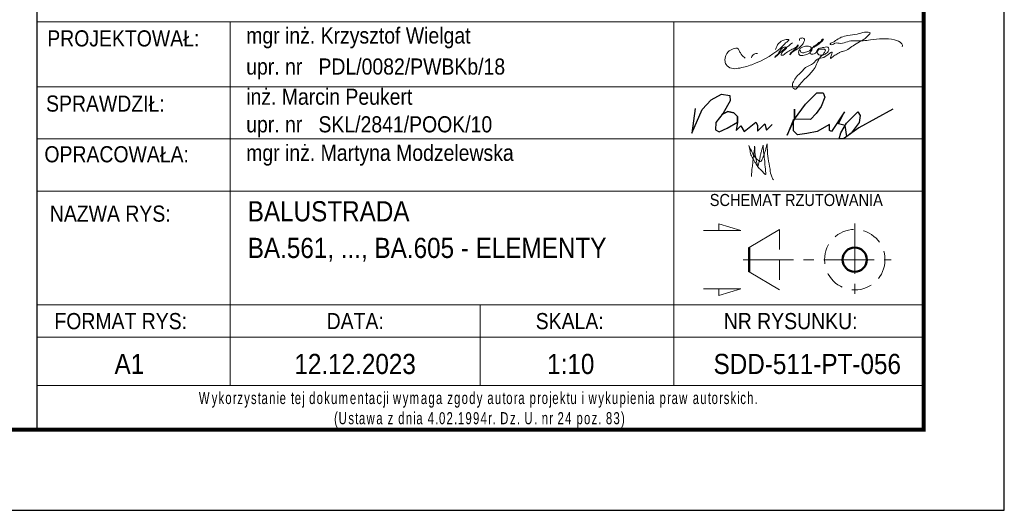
# Model space of a CAD drawing. Header units: millimetres. Extents: x -848 to 5, y 10127 to 10797.
# Tile 29 of 39: x -124 to -1, y 10127 to 10188. Entities that reach past the tile are written whole.
import ezdxf
from ezdxf.enums import TextEntityAlignment as Align

# ---------------------------------------------------------------- set-up
doc = ezdxf.new("R2010")
doc.units = ezdxf.units.MM
doc.header["$LTSCALE"] = 10
doc.linetypes.add('HIDDEN', pattern=[0.375, 0.25, -0.125])
doc.linetypes.add('MITTE', pattern=[2, 1.25, -0.25, 0.25, -0.25])
doc.layers.add('_FORMATKA', color=8, linetype='Continuous', plot=False)
for name, color, linetype, lineweight in [('_RAMKA', 7, 'Continuous', 35), ('_Tabelka', 7, 'Continuous', 25), ('PS_DIM', 4, 'Continuous', 13), ('PS_Hidden', 2, 'HIDDEN', 9), ('PS_MIDLINE', 5, 'MITTE', 13), ('PS_Pos', 1, 'Continuous', 15), ('PS_SOLID', 7, 'Continuous', 30), ('PS_TEXT', 3, 'Continuous', 18)]:
    doc.layers.add(name, color=color, linetype=linetype, lineweight=lineweight)
doc.styles.add('gil', font='txt', dxfattribs={"width": 0.9})

# ---------------------------------------------------------------- blocks, each defined once
blk = doc.blocks.new('A$C077725B1')
at = {"layer": 'PS_SOLID', "color": 5, "lineweight": 25}
for points in [[(0.45, 3.96), (0, 0.74), (1.35, 3.86), (2.53, 5.09), (3.87, 5.86), (4.96, 5.66), (5.03, 4.97), (4.09, 3.39), (3.17, 2.17), (3.12, 1.2), (3.6, 0.93), (4.61, 1.41), (5.99, 2.21), (5.97, 2.95), (5.49, 3.43), (4.71, 3.58), (3.95, 3.2), (4.71, 3.58), (5.49, 3.43), (5.97, 2.95), (5.99, 2.21), (5.79, 1.09), (6.4, 1.71), (6.83, 0.96), (8.36, 2.21), (8.58, 1.82), (8.58, 1.03), (9.53, 1.97), (9.77, 1.14), (10.51, 1.89)], [(26.25, 3.91), (21.8, 1.47), (19.81, 0), (19.26, 0), (19.47, 0.79), (20.21, 2.08), (21.68, 3.55), (21.99, 3.05), (21.86, 2.14), (20.81, 0.74), (20.25, 0.33), (20.03, 1.78), (19.17, 1.98), (19.96, 3.54), (18.27, 0.97), (18, 1.12), (18, 1.91), (16.37, 0.97), (15.05, 0.72), (13.81, 0.54), (13.29, 1.06), (13.29, 2.56), (12.47, 0.52), (13.42, 2.59), (13.42, 3.89), (13.42, 2.59), (14.85, 4.56), (16.34, 6.04), (17.15, 6.01), (17.36, 5.44), (16.89, 4.25), (16.25, 3.31), (15.51, 2.56), (13.42, 2.59)]]:
    blk.add_lwpolyline(points, dxfattribs=at)
blk = doc.blocks.new('tabela_rys')
at = {"layer": '_Tabelka', "color": 251, "lineweight": 15}
for p, q in [((21.62, 58.32), (131.62, 58.32)), ((21.62, 58.32), (131.62, 58.32)), ((45.62, 58.32), (45.62, 37.33)), ((100.62, 58.32), (100.62, 37.33)), ((21.62, 50.24), (131.62, 50.24)), ((21.62, 43.79), (131.62, 43.79)), ((21.62, 37.33), (131.62, 37.33)), ((21.62, 37.33), (131.62, 37.33)), ((21.62, 37.33), (131.62, 37.33)), ((21.62, 37.33), (131.62, 37.33)), ((21.62, 37.33), (131.62, 37.33)), ((21.62, 37.33), (131.62, 37.33)), ((21.62, 37.33), (131.62, 37.33)), ((21.62, 37.33), (131.62, 37.33)), ((45.62, 37.33), (45.62, 23.22)), ((100.62, 37.33), (100.62, 13.22)), ((21.62, 23.22), (131.62, 23.22)), ((131.62, 23.22), (21.62, 23.22)), ((45.62, 23.22), (45.62, 13.22)), ((76.62, 23.22), (76.62, 13.22)), ((21.62, 19.22), (131.62, 19.22)), ((21.62, 13.22), (131.62, 13.22))]:
    blk.add_line(p, q, dxfattribs=at)
at = {"layer": '_Tabelka', "color": 251, "lineweight": 30}
blk.add_lwpolyline([(131.62, 123.55), (21.62, 123.55), (21.62, 7.77), (131.62, 7.77)], close=True, dxfattribs=at)
at = {"layer": 'PS_DIM', "color": 5, "true_color": 0x1d16e9}
for points in [[(115.36, 55.7), (113.22, 53.93), (113.18, 53.9), (113.18, 53.98), (113.33, 54.13), (113.56, 54.36), (114.45, 55.17), (114.55, 55.14), (113.99, 54.42), (113.95, 54.18), (114.03, 54.16), (114.58, 54.48), (115.19, 54.83), (115.46, 54.98), (115.73, 55.14), (115.95, 55.36), (116.04, 55.45), (116.06, 55.39), (116.02, 55.28), (115.29, 54.61), (115.06, 54.38), (115.02, 54.23), (115.14, 54.35), (115.64, 54.75), (116.77, 55.82), (116.82, 56), (116.82, 56.17), (116.69, 56.3), (116.5, 56.3), (116.26, 56.24), (116.23, 56.11), (116.23, 56)], [(116.27, 54.78), (116.4, 54.56), (116.58, 54.45), (116.96, 54.56), (117.27, 54.64), (117.58, 54.82), (117.66, 55.11), (117.19, 55.3), (116.43, 55.09), (116.18, 54.85), (116.11, 54.56), (116.28, 54.15), (116.65, 54.15), (117.64, 54.62), (118.01, 55.28), (118.3, 55.44), (118.6, 55.74), (118.91, 55.92), (119.04, 56.14), (119.09, 56.16), (118.24, 55.3), (117.84, 55.07), (117.57, 54.61), (117.57, 54.35), (118.03, 54.35), (118.3, 54.51), (118.35, 54.72), (118.63, 54.99), (119.09, 55.11), (119.38, 55.19), (119.72, 55.19), (119.86, 54.94), (119.56, 54.42), (119.25, 54.24), (118.63, 54.24), (118.45, 54.43), (118.39, 54.64), (119.46, 54.8), (119.3, 54.52), (119.18, 54.31), (118.99, 54.13), (118.15, 52.67), (115.93, 50.15), (115.75, 49.97), (115.52, 50.04), (115.33, 50.36), (115.46, 50.86), (115.83, 51.49), (116.51, 52.17), (116.97, 52.63), (117.94, 53.19), (118.45, 53.7), (119.24, 53.91), (120.28, 54.51), (120.08, 53.78), (120.47, 54.09), (120.72, 54.24), (120.96, 54.38), (121.28, 54.56), (121.66, 54.66), (123.03, 55.46), (124.83, 56.69), (124.99, 56.96), (124.75, 57.03), (124.29, 57.03), (123.37, 56.78), (122.22, 56.61), (121.4, 56.39), (120.69, 55.98), (120.26, 55.73), (120.02, 55.6), (120.05, 55.5), (120.57, 55.64), (121.34, 55.64), (122.15, 55.85), (123.03, 55.97), (124.11, 55.97), (125.01, 56.08), (128, 56.08), (128.89, 55.57), (128.97, 55.25), (128.95, 55.23)], [(109.48, 53.8), (108.99, 54.29), (108.79, 54.65), (108.6, 54.97), (107.99, 54.97), (107.36, 54.6), (106.97, 53.57), (107.12, 53.03), (107.77, 52.55), (108.62, 52.55), (110.32, 53), (114.18, 55.37), (114.63, 55.81), (114.9, 56.08), (114.41, 56.08), (113.23, 54.9)], [(111.02, 54.38), (110.58, 54.31), (110.37, 54.14), (110.28, 53.86)], [(109.92, 42.99), (110.36, 42.1), (110.66, 41.59), (111.09, 41.15), (111.38, 40.99), (111.66, 41.47), (111.96, 42.25), (112.08, 42.76), (112.2, 43.19)], [(111.71, 43.01), (111.79, 41.97), (111.9, 41.03), (111.99, 40.03), (111.99, 39.38), (111.65, 39.72), (111.22, 40.15), (110.84, 40.68), (110.65, 41.02), (110.26, 41.69), (110.08, 42.33), (109.92, 42.99)], [(110.26, 39.14), (110.35, 40.27), (110.43, 40.94), (110.49, 41.47), (110.59, 42.26), (110.65, 42.75), (110.65, 42.9)], [(110.65, 42.9), (110.68, 42.38), (110.68, 42.14), (110.7, 41.97), (110.71, 41.9), (110.76, 41.68), (110.81, 41.47), (110.84, 41.29), (110.91, 40.88), (111.01, 40.53), (111.04, 40.47), (111.14, 40.66), (111.22, 40.95), (111.29, 41.28), (111.38, 41.81), (111.5, 42.26), (111.6, 42.66), (111.71, 43.03)], [(112.2, 43.19), (112.23, 42.5), (112.33, 41.38), (112.56, 40.06), (112.77, 39.1), (112.98, 38.73)]]:
    blk.add_spline(points, degree=3, dxfattribs=at)
at = {"layer": 'PS_Hidden'}
blk.add_line((113.73, 32.58), (113.73, 25.08), dxfattribs=at)
blk.add_circle((123.07, 28.83), 3.75, dxfattribs=at)
at = {"layer": 'PS_MIDLINE', "ltscale": 0.5}
for p, q in [((123.07, 33.33), (123.07, 24.33)), ((109.23, 28.83), (127.57, 28.83))]:
    blk.add_line(p, q, dxfattribs=at)
at = {"layer": 'PS_Pos'}
for p, q in [((109.98, 30.33), (113.73, 32.58)), ((113.73, 25.08), (109.98, 27.33))]:
    blk.add_line(p, q, dxfattribs=at)
at = {"layer": 'PS_Pos', "lineweight": 50}
blk.add_line((109.98, 27.33), (109.98, 30.33), dxfattribs=at)
at = {"layer": 'PS_SOLID', "lineweight": 50}
blk.add_line((109.98, 30.33), (109.98, 27.33), dxfattribs=at)
blk.add_circle((123.07, 28.83), 1.5, dxfattribs=at)
blk.add_circle((123.07, 28.83), 1.5, dxfattribs=at)
at = {"layer": 'PS_TEXT', "color": 7}
for p, q in [((108.95, 32.44), (106.22, 33.26)), ((106.22, 33.26), (106.22, 32.44)), ((108.95, 32.44), (104.3, 32.44)), ((108.95, 25.21), (104.3, 25.21)), ((108.95, 25.21), (106.22, 24.39)), ((106.22, 24.39), (106.22, 25.21))]:
    blk.add_line(p, q, dxfattribs=at)
at = {"layer": 'PS_Pos', "color": 7, "xscale": 0.9500000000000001, "yscale": 0.9500000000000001, "zscale": 0.9500000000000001}
blk.add_blockref('A$C077725B1', (102.85, 43.79), dxfattribs=at)
at = {"layer": '_Tabelka', "color": 12, "style": 'gil', "width": 0.9}
for s, p in [('PROJEKTOWAŁ: ', (32.69, 56.26)), ('SPRAWDZIŁ: ', (30.47, 48.18)), ('OPRACOWAŁA: ', (31.87, 41.9)), ('NAZWA RYS:', (30.74, 34.54))]:
    blk.add_text(s, height=2, dxfattribs=at).set_placement(p, align=Align.MIDDLE)
at = {"layer": '_Tabelka', "color": 7, "style": 'gil', "width": 0.9}
for s, p in [('mgr inż. Krzysztof Wielgat', (47.6, 56.62)), ('upr. nr   PDL/0082/PWBKb/18 ', (47.6, 52.77)), ('inż. Marcin Peukert', (47.6, 49.03)), ('upr. nr   SKL/2841/POOK/10 ', (47.6, 45.61)), ('mgr inż. Martyna Modzelewska', (47.6, 42.08))]:
    blk.add_text(s, height=2, dxfattribs=at).set_placement(p, align=Align.MIDDLE_LEFT)
at = {"layer": '_Tabelka', "color": 251, "style": 'gil', "width": 0.9}
for s, p in [('FORMAT RYS:', (32.04, 21.22)), ('DATA:', (61.12, 21.22)), ('SKALA:', (87.72, 21.22)), ('NR RYSUNKU:', (115.12, 21.22))]:
    blk.add_text(s, height=2, dxfattribs=at).set_placement(p, align=Align.MIDDLE)
at = {"layer": '_Tabelka', "color": 7, "lineweight": 13, "insert": (22.63, 10.21), "char_height": 1.5, "attachment_point": 4, "style": 'gil'}
blk.add_mtext_dynamic_manual_height_columns('\\pi19.101;{\\W0.7;\\T1.2;Wykorzystanie tej dokumentacji wymaga zgody autora projektu i wykupienia praw autorskich.\\P\\pi35.865;(Ustawa z dnia 4.02.1994r. Dz. U. nr 24 poz. 83)}', width=107.5936, gutter_width=12.5, heights=[0], dxfattribs=at)
at = {"layer": '_Tabelka', "color": 7, "style": 'gil', "width": 0.9}
for p in [(47.79, 34.83), (47.79, 30.29), (47.79, 26.06)]:
    blk.add_attdef('NAZWA_RYS:', text='', height=2.5, dxfattribs=at).set_placement(p, align=Align.MIDDLE_LEFT)
blk.add_attdef('FORMAT', text='', height=2.5, dxfattribs=at).set_placement((33.12, 15.91), align=Align.MIDDLE)
at = {"layer": '_Tabelka', "color": 7, "style": 'gil', "width": 0.9, "flags": 8}
for tag, p in [('DATA', (61.11, 15.91)), ('SKALA', (87.85, 15.91)), ('NR_RYSUNKU', (117.18, 15.91))]:
    blk.add_attdef(tag, text='', height=2.5, dxfattribs=at).set_placement(p, align=Align.MIDDLE)
at = {"layer": 'PS_TEXT', "color": 7, "insert": (100.88, 36.98), "char_height": 1.5, "width": 31.0028, "attachment_point": 1, "style": 'gil'}
blk.add_mtext('\\pi4.2099;SCHEMAT RZUTOWANIA', dxfattribs=at)
blk = doc.blocks.new('*U615')
at = {"layer": '_FORMATKA', "lineweight": -3}
blk.add_lwpolyline([(-841, 0), (0, 0), (0, 594), (-841, 594)], close=True, dxfattribs=at)
at = {"layer": '_RAMKA', "lineweight": -3, "const_width": 0.5}
blk.add_lwpolyline([(-811, 10), (-10, 10), (-10, 584), (-811, 584)], close=True, dxfattribs=at)

msp = doc.modelspace()

# ---------------------------------------------------------------- block references
at = {"layer": 'PS_DIM'}
msp.add_blockref('*U615', (-1.43, 10127.47), dxfattribs=at)
at = {"layer": 'PS_DIM', "color": 7}
ref = msp.add_blockref('tabela_rys', (-143.05, 10129.7), dxfattribs=at)
ref.add_attrib('FORMAT', 'A1', dxfattribs={"layer": '_Tabelka', "color": 7, "height": 2.5, "style": 'gil', "width": 0.9}).set_placement((-109.94, 10145.61), align=Align.MIDDLE)
ref.add_attrib('DATA', '12.12.2023', dxfattribs={"layer": '_Tabelka', "color": 7, "height": 2.5, "style": 'gil', "width": 0.9, "flags": 8}).set_placement((-81.94, 10145.61), align=Align.MIDDLE)
ref.add_attrib('SKALA', '1:10', dxfattribs={"layer": '_Tabelka', "color": 7, "height": 2.5, "style": 'gil', "width": 0.9, "flags": 8}).set_placement((-55.2, 10145.61), align=Align.MIDDLE)
ref.add_attrib('NR_RYSUNKU', 'SDD-511-PT-056', dxfattribs={"layer": '_Tabelka', "color": 7, "height": 2.5, "style": 'gil', "width": 0.9, "flags": 8}).set_placement((-25.87, 10145.61), align=Align.MIDDLE)
ref.add_attrib('NAZWA_RYS:', 'BALUSTRADA', dxfattribs={"layer": '_Tabelka', "color": 7, "height": 2.5, "style": 'gil', "width": 0.9}).set_placement((-95.26, 10164.53), align=Align.MIDDLE_LEFT)
ref.add_attrib('NAZWA_RYS:', 'BA.561, ..., BA.605 - ELEMENTY', dxfattribs={"layer": '_Tabelka', "color": 7, "height": 2.5, "style": 'gil', "width": 0.9}).set_placement((-95.26, 10159.99), align=Align.MIDDLE_LEFT)

doc.saveas('drawing.dxf')
